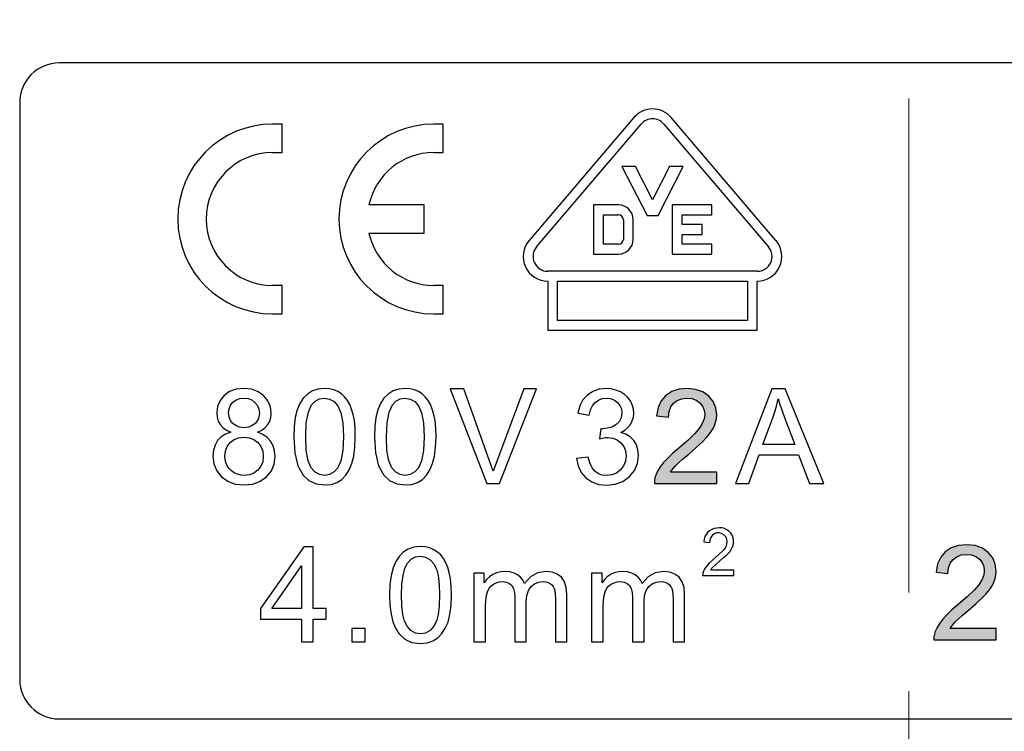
# Model space of a CAD drawing. Header units: inches. Extents: x 3728 to 5408, y -2494 to -825.
# Tile 7 of 11: x 5257 to 5282, y -2398 to -2380. Entities that reach past the tile are written whole.
import ezdxf

# ---------------------------------------------------------------- set-up
doc = ezdxf.new("R2010")
doc.units = ezdxf.units.IN
doc.header["$MEASUREMENT"] = 0
doc.linetypes.add('CENTER', pattern=[2, 1.25, -0.25, 0.25, -0.25])
doc.layers.get('0').update_dxf_attribs({"lineweight": 30})
doc.layers.add('center', color=1, linetype='CENTER', lineweight=9)
doc.layers.add('PLOT', color=1, linetype='Continuous')

msp = doc.modelspace()

# ---------------------------------------------------------------- hatches: boundary and pattern name
at = {"layer": 'PLOT'}
for points in [[(5274.77, -2390.866), (5274.881, -2390.751), (5274.963, -2390.65), (5275.028, -2390.553), (5275.076, -2390.459), (5275.109, -2390.366), (5275.128, -2390.272), (5275.135, -2390.177), (5275.112, -2389.999), (5275.045, -2389.841), (5274.934, -2389.704), (5274.784, -2389.598), (5274.603, -2389.534), (5274.39, -2389.513), (5274.178, -2389.533), (5273.997, -2389.592), (5273.846, -2389.69), (5273.731, -2389.826), (5273.653, -2389.997), (5273.613, -2390.205), (5273.915, -2390.235), (5273.93, -2390.096), (5273.973, -2389.979), (5274.044, -2389.884), (5274.138, -2389.813), (5274.251, -2389.77), (5274.383, -2389.756), (5274.508, -2389.769), (5274.617, -2389.809), (5274.708, -2389.876), (5274.778, -2389.962), (5274.819, -2390.06), (5274.833, -2390.17), (5274.818, -2390.283), (5274.772, -2390.401), (5274.696, -2390.523), (5274.577, -2390.662), (5274.401, -2390.831), (5274.013, -2391.163), (5273.887, -2391.281), (5273.785, -2391.391), (5273.705, -2391.496), (5273.64, -2391.602), (5273.592, -2391.709), (5273.572, -2391.775), (5273.56, -2391.843), (5273.558, -2391.913), (5275.138, -2391.913), (5275.138, -2391.631), (5273.966, -2391.631), (5274.001, -2391.578), (5274.042, -2391.525), (5274.09, -2391.472), (5274.161, -2391.404), (5274.274, -2391.303), (5274.428, -2391.171), (5274.619, -2391.006)], [(5281.955, -2394.705), (5282.038, -2394.605), (5282.103, -2394.508), (5282.15, -2394.414), (5282.183, -2394.321), (5282.203, -2394.227), (5282.209, -2394.132), (5282.187, -2393.954), (5282.12, -2393.796), (5282.008, -2393.659), (5281.859, -2393.553), (5281.677, -2393.489), (5281.464, -2393.468), (5281.252, -2393.488), (5281.071, -2393.547), (5280.921, -2393.645), (5280.805, -2393.781), (5280.727, -2393.952), (5280.688, -2394.16), (5280.989, -2394.19), (5281.004, -2394.051), (5281.047, -2393.934), (5281.118, -2393.838), (5281.213, -2393.768), (5281.325, -2393.725), (5281.457, -2393.711), (5281.583, -2393.724), (5281.691, -2393.764), (5281.783, -2393.831), (5281.852, -2393.917), (5281.894, -2394.015), (5281.908, -2394.125), (5281.892, -2394.238), (5281.847, -2394.356), (5281.771, -2394.478), (5281.651, -2394.617), (5281.476, -2394.786), (5281.088, -2395.118), (5280.962, -2395.236), (5280.86, -2395.346), (5280.779, -2395.451), (5280.715, -2395.557), (5280.667, -2395.664), (5280.646, -2395.73), (5280.635, -2395.798), (5280.633, -2395.868), (5282.212, -2395.868), (5282.212, -2395.586), (5281.04, -2395.586), (5281.076, -2395.533), (5281.117, -2395.48), (5281.164, -2395.427), (5281.235, -2395.359), (5281.348, -2395.258), (5281.503, -2395.126), (5281.694, -2394.961), (5281.845, -2394.82)]]:
    msp.add_hatch(color=256, dxfattribs=at).paths.add_polyline_path(points)

# ---------------------------------------------------------------- linework, layer by layer
at = {"color": 7, "linetype": 'Continuous'}
for p, q in [((5301.496, -2381.273), (5258.496, -2381.273)), ((5257.496, -2382.273), (5257.496, -2396.873)), ((5258.496, -2397.873), (5301.496, -2397.873))]:
    msp.add_line(p, q, dxfattribs=at)
for centre, start, end in [((5258.496, -2382.273), 90, 180), ((5258.496, -2396.873), 180, 270)]:
    msp.add_arc(centre, 1, start, end, dxfattribs=at)
at = {"layer": 'center', "ltscale": 10}
msp.add_line((5279.996, -2434.674), (5279.996, -2340.944), dxfattribs=at)
at = {"layer": 'PLOT'}
for p, q in [((5273.038, -2382.658), (5270.388, -2385.769)), ((5276.636, -2385.769), (5273.985, -2382.658)), ((5264.136, -2382.823), (5263.896, -2382.823)), ((5264.136, -2383.543), (5264.136, -2382.823)), ((5268.216, -2382.823), (5267.976, -2382.823)), ((5268.216, -2383.543), (5268.216, -2382.823)), ((5270.577, -2385.93), (5273.228, -2382.819)), ((5273.796, -2382.819), (5276.447, -2385.93)), ((5263.896, -2383.543), (5264.136, -2383.543)), ((5267.976, -2383.543), (5268.216, -2383.543)), ((5273.081, -2383.893), (5272.734, -2383.893)), ((5272.734, -2383.893), (5273.372, -2385.137)), ((5273.512, -2384.734), (5273.081, -2383.893)), ((5273.943, -2383.893), (5273.512, -2384.734)), ((5273.651, -2385.137), (5274.289, -2383.893)), ((5274.289, -2383.893), (5273.943, -2383.893)), ((5267.736, -2384.863), (5266.335, -2384.863)), ((5267.736, -2385.583), (5267.736, -2384.863)), ((5272.649, -2384.866), (5272.018, -2384.866)), ((5272.018, -2384.866), (5272.018, -2386.111)), ((5275.014, -2384.866), (5274.009, -2384.866)), ((5274.009, -2384.866), (5274.009, -2386.111)), ((5275.014, -2385.115), (5275.014, -2384.866)), ((5272.267, -2385.115), (5272.649, -2385.115)), ((5272.267, -2385.862), (5272.267, -2385.115)), ((5273.372, -2385.137), (5273.651, -2385.137)), ((5274.258, -2385.115), (5275.014, -2385.115)), ((5274.258, -2385.364), (5274.258, -2385.115)), ((5272.774, -2385.24), (5272.774, -2385.738)), ((5273.023, -2385.738), (5273.023, -2385.24)), ((5274.765, -2385.364), (5274.258, -2385.364)), ((5274.765, -2385.613), (5274.765, -2385.364)), ((5266.335, -2385.583), (5267.736, -2385.583)), ((5274.258, -2385.613), (5274.765, -2385.613)), ((5274.258, -2385.862), (5274.258, -2385.613)), ((5272.649, -2385.862), (5272.267, -2385.862)), ((5275.014, -2385.862), (5274.258, -2385.862)), ((5275.014, -2386.111), (5275.014, -2385.862)), ((5272.018, -2386.111), (5272.649, -2386.111)), ((5274.009, -2386.111), (5275.014, -2386.111)), ((5276.163, -2386.546), (5270.861, -2386.546)), ((5264.136, -2386.903), (5263.896, -2386.903)), ((5264.136, -2387.623), (5264.136, -2386.903)), ((5268.216, -2386.903), (5267.976, -2386.903)), ((5268.216, -2387.623), (5268.216, -2386.903)), ((5270.861, -2386.795), (5270.861, -2388.039)), ((5271.11, -2386.795), (5275.914, -2386.795)), ((5271.11, -2387.79), (5271.11, -2386.795)), ((5275.914, -2386.795), (5275.914, -2387.79)), ((5276.163, -2388.039), (5276.163, -2386.795)), ((5263.896, -2387.623), (5264.136, -2387.623)), ((5267.976, -2387.623), (5268.216, -2387.623)), ((5275.914, -2387.79), (5271.11, -2387.79)), ((5270.861, -2388.039), (5276.163, -2388.039)), ((5262.809, -2389.592), (5262.67, -2389.691)), ((5262.975, -2389.533), (5262.809, -2389.592)), ((5263.169, -2389.513), (5262.975, -2389.533)), ((5263.364, -2389.533), (5263.169, -2389.513)), ((5263.532, -2389.594), (5263.364, -2389.533)), ((5263.673, -2389.695), (5263.532, -2389.594)), ((5264.903, -2389.575), (5264.779, -2389.653)), ((5265.047, -2389.529), (5264.903, -2389.575)), ((5265.211, -2389.513), (5265.047, -2389.529)), ((5265.334, -2389.522), (5265.211, -2389.513)), ((5265.446, -2389.548), (5265.334, -2389.522)), ((5265.549, -2389.591), (5265.446, -2389.548)), ((5265.64, -2389.65), (5265.549, -2389.591)), ((5265.719, -2389.724), (5265.64, -2389.65)), ((5266.945, -2389.575), (5266.82, -2389.653)), ((5267.089, -2389.529), (5266.945, -2389.575)), ((5267.253, -2389.513), (5267.089, -2389.529)), ((5267.376, -2389.522), (5267.253, -2389.513)), ((5267.488, -2389.548), (5267.376, -2389.522)), ((5267.59, -2389.591), (5267.488, -2389.548)), ((5267.681, -2389.65), (5267.59, -2389.591)), ((5267.761, -2389.724), (5267.681, -2389.65)), ((5268.734, -2389.523), (5268.392, -2389.523)), ((5268.392, -2389.523), (5269.317, -2391.913)), ((5269.48, -2391.608), (5268.734, -2389.523)), ((5270.255, -2389.523), (5269.48, -2391.608)), ((5269.642, -2391.913), (5270.577, -2389.523)), ((5270.577, -2389.523), (5270.255, -2389.523)), ((5272, -2389.587), (5271.862, -2389.677)), ((5272.158, -2389.533), (5272, -2389.587)), ((5272.337, -2389.515), (5272.158, -2389.533)), ((5272.464, -2389.524), (5272.337, -2389.515)), ((5272.584, -2389.552), (5272.464, -2389.524)), ((5272.698, -2389.599), (5272.584, -2389.552)), ((5272.799, -2389.662), (5272.698, -2389.599)), ((5273.997, -2389.592), (5273.846, -2389.69)), ((5274.178, -2389.533), (5273.997, -2389.592)), ((5274.39, -2389.513), (5274.178, -2389.533)), ((5274.603, -2389.534), (5274.39, -2389.513)), ((5274.784, -2389.598), (5274.603, -2389.534)), ((5274.934, -2389.704), (5274.784, -2389.598)), ((5276.527, -2389.523), (5275.609, -2391.913)), ((5276.868, -2389.523), (5276.527, -2389.523)), ((5277.846, -2391.913), (5276.868, -2389.523)), ((5262.566, -2389.819), (5262.504, -2389.965)), ((5262.67, -2389.691), (5262.566, -2389.819)), ((5262.832, -2389.938), (5262.894, -2389.862)), ((5262.894, -2389.862), (5262.974, -2389.802)), ((5262.974, -2389.802), (5263.067, -2389.766)), ((5263.067, -2389.766), (5263.172, -2389.754)), ((5263.172, -2389.754), (5263.277, -2389.767)), ((5263.277, -2389.767), (5263.37, -2389.803)), ((5263.37, -2389.803), (5263.45, -2389.865)), ((5263.45, -2389.865), (5263.512, -2389.944)), ((5263.779, -2389.825), (5263.673, -2389.695)), ((5263.842, -2389.973), (5263.779, -2389.825)), ((5264.587, -2389.893), (5264.519, -2390.052)), ((5264.673, -2389.76), (5264.587, -2389.893)), ((5264.779, -2389.653), (5264.673, -2389.76)), ((5264.885, -2389.928), (5264.974, -2389.832)), ((5264.974, -2389.832), (5265.082, -2389.775)), ((5265.082, -2389.775), (5265.208, -2389.756)), ((5265.208, -2389.756), (5265.337, -2389.778)), ((5265.337, -2389.778), (5265.452, -2389.842)), ((5265.452, -2389.842), (5265.551, -2389.95)), ((5265.788, -2389.814), (5265.719, -2389.724)), ((5265.847, -2389.918), (5265.788, -2389.814)), ((5266.629, -2389.893), (5266.561, -2390.052)), ((5266.715, -2389.76), (5266.629, -2389.893)), ((5266.82, -2389.653), (5266.715, -2389.76)), ((5266.927, -2389.928), (5267.016, -2389.832)), ((5267.016, -2389.832), (5267.124, -2389.775)), ((5267.124, -2389.775), (5267.25, -2389.756)), ((5267.25, -2389.756), (5267.379, -2389.778)), ((5267.379, -2389.778), (5267.493, -2389.842)), ((5267.493, -2389.842), (5267.593, -2389.95)), ((5267.83, -2389.814), (5267.761, -2389.724)), ((5267.889, -2389.918), (5267.83, -2389.814)), ((5271.75, -2389.8), (5271.669, -2389.953)), ((5271.862, -2389.677), (5271.75, -2389.8)), ((5271.991, -2389.948), (5272.058, -2389.864)), ((5272.058, -2389.864), (5272.141, -2389.804)), ((5272.141, -2389.804), (5272.236, -2389.769)), ((5272.236, -2389.769), (5272.343, -2389.757)), ((5272.343, -2389.757), (5272.452, -2389.768)), ((5272.452, -2389.768), (5272.546, -2389.804)), ((5272.546, -2389.804), (5272.626, -2389.863)), ((5272.626, -2389.863), (5272.687, -2389.94)), ((5272.883, -2389.738), (5272.799, -2389.662)), ((5272.95, -2389.828), (5272.883, -2389.738)), ((5272.998, -2389.927), (5272.95, -2389.828)), ((5273.731, -2389.826), (5273.653, -2389.997)), ((5273.846, -2389.69), (5273.731, -2389.826)), ((5273.973, -2389.979), (5274.044, -2389.884)), ((5274.044, -2389.884), (5274.138, -2389.813)), ((5274.138, -2389.813), (5274.251, -2389.77)), ((5274.251, -2389.77), (5274.383, -2389.756)), ((5274.383, -2389.756), (5274.508, -2389.769)), ((5274.508, -2389.769), (5274.617, -2389.809)), ((5274.617, -2389.809), (5274.708, -2389.876)), ((5274.708, -2389.876), (5274.778, -2389.962)), ((5275.045, -2389.841), (5274.934, -2389.704)), ((5275.112, -2389.999), (5275.045, -2389.841)), ((5276.656, -2389.927), (5276.69, -2389.774)), ((5276.69, -2389.774), (5276.734, -2389.915)), ((5262.504, -2389.965), (5262.483, -2390.13)), ((5262.483, -2390.13), (5262.493, -2390.239)), ((5262.783, -2390.12), (5262.795, -2390.024)), ((5262.795, -2390.226), (5262.783, -2390.12)), ((5262.795, -2390.024), (5262.832, -2389.938)), ((5263.512, -2389.944), (5263.549, -2390.034)), ((5263.549, -2390.034), (5263.562, -2390.136)), ((5263.562, -2390.136), (5263.55, -2390.234)), ((5263.863, -2390.138), (5263.842, -2389.973)), ((5263.854, -2390.244), (5263.863, -2390.138)), ((5264.519, -2390.052), (5264.471, -2390.243)), ((5264.75, -2390.383), (5264.801, -2390.114)), ((5264.801, -2390.114), (5264.885, -2389.928)), ((5265.551, -2389.95), (5265.627, -2390.124)), ((5265.627, -2390.124), (5265.673, -2390.385)), ((5265.896, -2390.037), (5265.847, -2389.918)), ((5265.936, -2390.17), (5265.896, -2390.037)), ((5266.561, -2390.052), (5266.513, -2390.243)), ((5266.792, -2390.383), (5266.843, -2390.114)), ((5266.843, -2390.114), (5266.927, -2389.928)), ((5267.593, -2389.95), (5267.669, -2390.124)), ((5267.669, -2390.124), (5267.715, -2390.385)), ((5267.938, -2390.037), (5267.889, -2389.918)), ((5267.978, -2390.17), (5267.938, -2390.037)), ((5271.669, -2389.953), (5271.618, -2390.135)), ((5271.618, -2390.135), (5271.911, -2390.188)), ((5271.911, -2390.188), (5271.942, -2390.056)), ((5271.942, -2390.056), (5271.991, -2389.948)), ((5272.687, -2389.94), (5272.723, -2390.029)), ((5272.735, -2390.13), (5272.719, -2390.254)), ((5272.723, -2390.029), (5272.735, -2390.13)), ((5273.027, -2390.03), (5272.998, -2389.927)), ((5273.037, -2390.137), (5273.027, -2390.03)), ((5273.028, -2390.237), (5273.037, -2390.137)), ((5273.653, -2389.997), (5273.613, -2390.205)), ((5273.915, -2390.235), (5273.93, -2390.096)), ((5273.93, -2390.096), (5273.973, -2389.979)), ((5274.778, -2389.962), (5274.819, -2390.06)), ((5274.819, -2390.06), (5274.833, -2390.17)), ((5275.135, -2390.177), (5275.112, -2389.999)), ((5276.561, -2390.231), (5276.613, -2390.079)), ((5276.613, -2390.079), (5276.656, -2389.927)), ((5276.734, -2389.915), (5276.79, -2390.081)), ((5276.79, -2390.081), (5276.859, -2390.27)), ((5262.493, -2390.239), (5262.522, -2390.338)), ((5262.522, -2390.338), (5262.571, -2390.426)), ((5262.831, -2390.318), (5262.795, -2390.226)), ((5262.892, -2390.397), (5262.831, -2390.318)), ((5262.972, -2390.456), (5262.892, -2390.397)), ((5263.454, -2390.398), (5263.375, -2390.457)), ((5263.514, -2390.321), (5263.454, -2390.398)), ((5263.55, -2390.234), (5263.514, -2390.321)), ((5263.776, -2390.427), (5263.825, -2390.34)), ((5263.825, -2390.34), (5263.854, -2390.244)), ((5264.471, -2390.243), (5264.442, -2390.47)), ((5264.734, -2390.734), (5264.75, -2390.383)), ((5265.673, -2390.385), (5265.689, -2390.734)), ((5265.966, -2390.325), (5265.936, -2390.17)), ((5265.984, -2390.514), (5265.966, -2390.325)), ((5266.513, -2390.243), (5266.484, -2390.47)), ((5266.775, -2390.734), (5266.792, -2390.383)), ((5267.715, -2390.385), (5267.731, -2390.734)), ((5268.008, -2390.325), (5267.978, -2390.17)), ((5268.026, -2390.514), (5268.008, -2390.325)), ((5272.669, -2390.355), (5272.585, -2390.432)), ((5272.719, -2390.254), (5272.669, -2390.355)), ((5272.954, -2390.419), (5273, -2390.331)), ((5273, -2390.331), (5273.028, -2390.237)), ((5273.613, -2390.205), (5273.915, -2390.235)), ((5274.818, -2390.283), (5274.772, -2390.401)), ((5274.833, -2390.17), (5274.818, -2390.283)), ((5275.076, -2390.459), (5275.109, -2390.366)), ((5275.109, -2390.366), (5275.128, -2390.272)), ((5275.128, -2390.272), (5275.135, -2390.177)), ((5276.299, -2390.931), (5276.561, -2390.231)), ((5276.859, -2390.27), (5277.109, -2390.931)), ((5262.571, -2390.426), (5262.64, -2390.503)), ((5262.64, -2390.503), (5262.731, -2390.566)), ((5262.842, -2390.617), (5262.707, -2390.666)), ((5262.731, -2390.566), (5262.842, -2390.617)), ((5263.067, -2390.493), (5262.972, -2390.456)), ((5263.176, -2390.505), (5263.067, -2390.493)), ((5263.282, -2390.493), (5263.176, -2390.505)), ((5263.375, -2390.457), (5263.282, -2390.493)), ((5263.512, -2390.617), (5263.62, -2390.566)), ((5263.646, -2390.675), (5263.512, -2390.617)), ((5263.62, -2390.566), (5263.708, -2390.503)), ((5263.708, -2390.503), (5263.776, -2390.427)), ((5264.442, -2390.47), (5264.432, -2390.734)), ((5265.99, -2390.734), (5265.984, -2390.514)), ((5266.484, -2390.47), (5266.474, -2390.734)), ((5268.032, -2390.734), (5268.026, -2390.514)), ((5272.2, -2390.527), (5272.168, -2390.785)), ((5272.368, -2390.519), (5272.248, -2390.53)), ((5272.481, -2390.487), (5272.368, -2390.519)), ((5272.585, -2390.432), (5272.481, -2390.487)), ((5272.708, -2390.622), (5272.807, -2390.566)), ((5272.838, -2390.666), (5272.708, -2390.622)), ((5272.807, -2390.566), (5272.889, -2390.498)), ((5272.889, -2390.498), (5272.954, -2390.419)), ((5274.696, -2390.523), (5274.577, -2390.662)), ((5274.772, -2390.401), (5274.696, -2390.523)), ((5274.963, -2390.65), (5275.028, -2390.553)), ((5275.028, -2390.553), (5275.076, -2390.459)), ((5262.505, -2390.831), (5262.439, -2390.945)), ((5262.595, -2390.738), (5262.505, -2390.831)), ((5262.707, -2390.666), (5262.595, -2390.738)), ((5262.749, -2390.98), (5262.825, -2390.881)), ((5262.825, -2390.881), (5262.923, -2390.805)), ((5262.923, -2390.805), (5263.037, -2390.759)), ((5263.037, -2390.759), (5263.167, -2390.744)), ((5263.167, -2390.744), (5263.301, -2390.759)), ((5263.301, -2390.759), (5263.419, -2390.805)), ((5263.419, -2390.805), (5263.521, -2390.882)), ((5263.521, -2390.882), (5263.599, -2390.983)), ((5263.758, -2390.752), (5263.646, -2390.675)), ((5263.847, -2390.848), (5263.758, -2390.752)), ((5263.91, -2390.962), (5263.847, -2390.848)), ((5264.432, -2390.734), (5264.458, -2391.141)), ((5264.749, -2391.083), (5264.734, -2390.734)), ((5265.689, -2390.734), (5265.673, -2391.082)), ((5265.981, -2390.997), (5265.99, -2390.734)), ((5266.474, -2390.734), (5266.5, -2391.141)), ((5266.791, -2391.083), (5266.775, -2390.734)), ((5267.731, -2390.734), (5267.715, -2391.082)), ((5268.022, -2390.997), (5268.032, -2390.734)), ((5272.168, -2390.785), (5272.245, -2390.767)), ((5272.245, -2390.767), (5272.315, -2390.756)), ((5272.315, -2390.756), (5272.375, -2390.752)), ((5272.375, -2390.752), (5272.503, -2390.766)), ((5272.503, -2390.766), (5272.615, -2390.81)), ((5272.615, -2390.81), (5272.711, -2390.883)), ((5272.711, -2390.883), (5272.784, -2390.979)), ((5272.948, -2390.733), (5272.838, -2390.666)), ((5273.037, -2390.825), (5272.948, -2390.733)), ((5273.102, -2390.936), (5273.037, -2390.825)), ((5274.401, -2390.831), (5274.015, -2391.161)), ((5274.577, -2390.662), (5274.401, -2390.831)), ((5274.619, -2391.006), (5274.77, -2390.866)), ((5274.77, -2390.866), (5274.881, -2390.751)), ((5274.881, -2390.751), (5274.963, -2390.65)), ((5262.4, -2391.075), (5262.387, -2391.222)), ((5262.439, -2390.945), (5262.4, -2391.075)), ((5262.688, -2391.224), (5262.703, -2391.094)), ((5262.703, -2391.094), (5262.749, -2390.98)), ((5263.599, -2390.983), (5263.646, -2391.1)), ((5263.646, -2391.1), (5263.661, -2391.233)), ((5263.948, -2391.089), (5263.91, -2390.962)), ((5263.961, -2391.23), (5263.948, -2391.089)), ((5264.458, -2391.141), (5264.537, -2391.465)), ((5264.795, -2391.344), (5264.749, -2391.083)), ((5265.673, -2391.082), (5265.627, -2391.343)), ((5265.952, -2391.223), (5265.981, -2390.997)), ((5266.5, -2391.141), (5266.579, -2391.465)), ((5266.837, -2391.344), (5266.791, -2391.083)), ((5267.715, -2391.082), (5267.669, -2391.343)), ((5267.994, -2391.223), (5268.022, -2390.997)), ((5272.784, -2390.979), (5272.828, -2391.09)), ((5272.828, -2391.09), (5272.843, -2391.217)), ((5273.141, -2391.065), (5273.102, -2390.936)), ((5273.154, -2391.21), (5273.141, -2391.065)), ((5274.428, -2391.171), (5274.619, -2391.006)), ((5277.109, -2390.931), (5276.299, -2390.931)), ((5262.387, -2391.222), (5262.411, -2391.419)), ((5262.695, -2391.306), (5262.688, -2391.224)), ((5262.715, -2391.387), (5262.695, -2391.306)), ((5262.748, -2391.466), (5262.715, -2391.387)), ((5263.646, -2391.364), (5263.6, -2391.479)), ((5263.661, -2391.233), (5263.646, -2391.364)), ((5263.937, -2391.423), (5263.961, -2391.23)), ((5264.872, -2391.518), (5264.795, -2391.344)), ((5265.627, -2391.343), (5265.551, -2391.517)), ((5265.904, -2391.413), (5265.952, -2391.223)), ((5266.913, -2391.518), (5266.837, -2391.344)), ((5267.669, -2391.343), (5267.593, -2391.517)), ((5267.946, -2391.413), (5267.994, -2391.223)), ((5271.882, -2391.246), (5271.588, -2391.285)), ((5271.588, -2391.285), (5271.628, -2391.472)), ((5271.924, -2391.397), (5271.882, -2391.246)), ((5272.827, -2391.351), (5272.779, -2391.469)), ((5272.843, -2391.217), (5272.827, -2391.351)), ((5273.129, -2391.409), (5273.154, -2391.21)), ((5273.785, -2391.391), (5273.705, -2391.496)), ((5273.887, -2391.281), (5273.785, -2391.391)), ((5274.015, -2391.161), (5273.887, -2391.281)), ((5274.161, -2391.404), (5274.274, -2391.303)), ((5274.274, -2391.303), (5274.428, -2391.171)), ((5275.945, -2391.913), (5276.207, -2391.189)), ((5276.207, -2391.189), (5277.207, -2391.189)), ((5277.207, -2391.189), (5277.486, -2391.913)), ((5262.411, -2391.419), (5262.483, -2391.593)), ((5262.483, -2391.593), (5262.604, -2391.744)), ((5262.794, -2391.539), (5262.748, -2391.466)), ((5262.853, -2391.599), (5262.794, -2391.539)), ((5262.925, -2391.648), (5262.853, -2391.599)), ((5263.524, -2391.577), (5263.425, -2391.652)), ((5263.6, -2391.479), (5263.524, -2391.577)), ((5263.745, -2391.745), (5263.865, -2391.595)), ((5263.865, -2391.595), (5263.937, -2391.423)), ((5264.537, -2391.465), (5264.668, -2391.706)), ((5264.97, -2391.626), (5264.872, -2391.518)), ((5265.083, -2391.691), (5264.97, -2391.626)), ((5265.452, -2391.625), (5265.339, -2391.691)), ((5265.551, -2391.517), (5265.452, -2391.625)), ((5265.75, -2391.706), (5265.837, -2391.573)), ((5265.837, -2391.573), (5265.904, -2391.413)), ((5266.579, -2391.465), (5266.71, -2391.706)), ((5267.012, -2391.626), (5266.913, -2391.518)), ((5267.125, -2391.691), (5267.012, -2391.626)), ((5267.494, -2391.625), (5267.381, -2391.691)), ((5267.593, -2391.517), (5267.494, -2391.625)), ((5267.792, -2391.706), (5267.879, -2391.573)), ((5267.879, -2391.573), (5267.946, -2391.413)), ((5271.628, -2391.472), (5271.707, -2391.634)), ((5271.707, -2391.634), (5271.826, -2391.772)), ((5271.981, -2391.517), (5271.924, -2391.397)), ((5272.054, -2391.606), (5271.981, -2391.517)), ((5272.141, -2391.668), (5272.054, -2391.606)), ((5272.7, -2391.573), (5272.598, -2391.653)), ((5272.779, -2391.469), (5272.7, -2391.573)), ((5272.926, -2391.742), (5273.053, -2391.586)), ((5273.053, -2391.586), (5273.129, -2391.409)), ((5273.64, -2391.602), (5273.592, -2391.709)), ((5273.705, -2391.496), (5273.64, -2391.602)), ((5273.966, -2391.631), (5274.001, -2391.578)), ((5275.138, -2391.631), (5273.966, -2391.631)), ((5274.001, -2391.578), (5274.042, -2391.525)), ((5274.042, -2391.525), (5274.09, -2391.472)), ((5274.09, -2391.472), (5274.161, -2391.404)), ((5275.138, -2391.913), (5275.138, -2391.631)), ((5262.604, -2391.744), (5262.763, -2391.861)), ((5262.763, -2391.861), (5262.953, -2391.93)), ((5263.005, -2391.684), (5262.925, -2391.648)), ((5263.089, -2391.705), (5263.005, -2391.684)), ((5263.177, -2391.713), (5263.089, -2391.705)), ((5263.309, -2391.698), (5263.177, -2391.713)), ((5263.425, -2391.652), (5263.309, -2391.698)), ((5263.395, -2391.93), (5263.585, -2391.861)), ((5263.585, -2391.861), (5263.745, -2391.745)), ((5264.668, -2391.706), (5264.816, -2391.844)), ((5264.816, -2391.844), (5264.997, -2391.926)), ((5265.211, -2391.713), (5265.083, -2391.691)), ((5265.339, -2391.691), (5265.211, -2391.713)), ((5265.376, -2391.938), (5265.521, -2391.891)), ((5265.521, -2391.891), (5265.645, -2391.813)), ((5265.645, -2391.813), (5265.75, -2391.706)), ((5266.71, -2391.706), (5266.858, -2391.844)), ((5266.858, -2391.844), (5267.039, -2391.926)), ((5267.253, -2391.713), (5267.125, -2391.691)), ((5267.381, -2391.691), (5267.253, -2391.713)), ((5267.418, -2391.938), (5267.563, -2391.891)), ((5267.563, -2391.891), (5267.687, -2391.813)), ((5267.687, -2391.813), (5267.792, -2391.706)), ((5271.826, -2391.772), (5271.976, -2391.876)), ((5271.976, -2391.876), (5272.15, -2391.939)), ((5272.24, -2391.704), (5272.141, -2391.668)), ((5272.35, -2391.717), (5272.24, -2391.704)), ((5272.481, -2391.701), (5272.35, -2391.717)), ((5272.598, -2391.653), (5272.481, -2391.701)), ((5272.568, -2391.935), (5272.76, -2391.863)), ((5272.76, -2391.863), (5272.926, -2391.742)), ((5273.56, -2391.843), (5273.558, -2391.913)), ((5273.572, -2391.775), (5273.56, -2391.843)), ((5273.592, -2391.709), (5273.572, -2391.775)), ((5262.953, -2391.93), (5263.174, -2391.954)), ((5263.174, -2391.954), (5263.395, -2391.93)), ((5264.997, -2391.926), (5265.211, -2391.954)), ((5265.211, -2391.954), (5265.376, -2391.938)), ((5267.039, -2391.926), (5267.253, -2391.954)), ((5267.253, -2391.954), (5267.418, -2391.938)), ((5269.317, -2391.913), (5269.642, -2391.913)), ((5272.15, -2391.939), (5272.348, -2391.959)), ((5272.348, -2391.959), (5272.568, -2391.935)), ((5273.558, -2391.913), (5275.138, -2391.913)), ((5275.609, -2391.913), (5275.945, -2391.913)), ((5277.486, -2391.913), (5277.846, -2391.913)), ((5274.806, -2393.389), (5274.958, -2393.405)), ((5264.687, -2393.523), (5263.591, -2395.078)), ((5264.927, -2393.523), (5264.687, -2393.523)), ((5264.927, -2395.078), (5264.927, -2393.523)), ((5267.33, -2393.575), (5267.205, -2393.654)), ((5267.475, -2393.528), (5267.33, -2393.575)), ((5267.639, -2393.513), (5267.475, -2393.528)), ((5267.763, -2393.521), (5267.639, -2393.513)), ((5267.876, -2393.548), (5267.763, -2393.521)), ((5267.978, -2393.591), (5267.876, -2393.548)), ((5268.07, -2393.65), (5267.978, -2393.591)), ((5275.29, -2393.619), (5275.202, -2393.704)), ((5281.071, -2393.547), (5280.921, -2393.645)), ((5281.252, -2393.488), (5281.071, -2393.547)), ((5281.464, -2393.468), (5281.252, -2393.488)), ((5281.677, -2393.489), (5281.464, -2393.468)), ((5281.859, -2393.553), (5281.677, -2393.489)), ((5282.008, -2393.659), (5281.859, -2393.553)), ((5267.099, -2393.761), (5267.012, -2393.894)), ((5267.205, -2393.654), (5267.099, -2393.761)), ((5267.312, -2393.929), (5267.402, -2393.834)), ((5267.402, -2393.834), (5267.51, -2393.776)), ((5267.51, -2393.776), (5267.636, -2393.757)), ((5267.636, -2393.757), (5267.766, -2393.779)), ((5267.766, -2393.779), (5267.881, -2393.844)), ((5267.881, -2393.844), (5267.981, -2393.952)), ((5268.15, -2393.725), (5268.07, -2393.65)), ((5268.219, -2393.815), (5268.15, -2393.725)), ((5268.278, -2393.92), (5268.219, -2393.815)), ((5275.202, -2393.704), (5274.944, -2393.93)), ((5275.033, -2394.039), (5275.215, -2393.874)), ((5275.215, -2393.874), (5275.311, -2393.791)), ((5275.311, -2393.791), (5275.383, -2393.73)), ((5280.805, -2393.781), (5280.727, -2393.952)), ((5280.921, -2393.645), (5280.805, -2393.781)), ((5281.047, -2393.934), (5281.118, -2393.838)), ((5281.118, -2393.838), (5281.213, -2393.768)), ((5281.213, -2393.768), (5281.325, -2393.725)), ((5281.325, -2393.725), (5281.457, -2393.711)), ((5281.457, -2393.711), (5281.583, -2393.724)), ((5281.583, -2393.724), (5281.691, -2393.764)), ((5281.691, -2393.764), (5281.783, -2393.831)), ((5281.783, -2393.831), (5281.852, -2393.917)), ((5282.12, -2393.796), (5282.008, -2393.659)), ((5282.187, -2393.954), (5282.12, -2393.796)), ((5263.881, -2395.078), (5264.632, -2393.996)), ((5264.632, -2393.996), (5264.632, -2395.078)), ((5266.945, -2394.054), (5266.896, -2394.246)), ((5267.012, -2393.894), (5266.945, -2394.054)), ((5267.198, -2394.241), (5267.245, -2394.062)), ((5267.245, -2394.062), (5267.312, -2393.929)), ((5267.981, -2393.952), (5268.041, -2394.074)), ((5268.041, -2394.074), (5268.085, -2394.246)), ((5268.328, -2394.039), (5268.278, -2393.92)), ((5268.368, -2394.172), (5268.328, -2394.039)), ((5274.944, -2393.93), (5274.852, -2394.038)), ((5275.571, -2394.106), (5274.983, -2394.106)), ((5275.571, -2394.247), (5275.571, -2394.106)), ((5280.727, -2393.952), (5280.688, -2394.16)), ((5280.989, -2394.19), (5281.004, -2394.051)), ((5281.004, -2394.051), (5281.047, -2393.934)), ((5281.852, -2393.917), (5281.894, -2394.015)), ((5281.908, -2394.125), (5281.892, -2394.238)), ((5281.894, -2394.015), (5281.908, -2394.125)), ((5282.209, -2394.132), (5282.187, -2393.954)), ((5282.203, -2394.227), (5282.209, -2394.132)), ((5266.896, -2394.246), (5266.867, -2394.474)), ((5267.169, -2394.467), (5267.198, -2394.241)), ((5268.085, -2394.246), (5268.111, -2394.468)), ((5268.398, -2394.329), (5268.368, -2394.172)), ((5268.416, -2394.518), (5268.398, -2394.329)), ((5269.253, -2394.184), (5268.99, -2394.184)), ((5268.99, -2394.184), (5268.99, -2395.923)), ((5269.253, -2394.428), (5269.253, -2394.184)), ((5269.314, -2394.349), (5269.253, -2394.428)), ((5269.387, -2394.28), (5269.314, -2394.349)), ((5269.471, -2394.223), (5269.387, -2394.28)), ((5269.566, -2394.18), (5269.471, -2394.223)), ((5269.669, -2394.153), (5269.566, -2394.18)), ((5269.781, -2394.145), (5269.669, -2394.153)), ((5269.902, -2394.154), (5269.781, -2394.145)), ((5270.007, -2394.181), (5269.902, -2394.154)), ((5270.097, -2394.225), (5270.007, -2394.181)), ((5270.172, -2394.286), (5270.097, -2394.225)), ((5270.23, -2394.36), (5270.172, -2394.286)), ((5270.271, -2394.449), (5270.23, -2394.36)), ((5270.423, -2394.28), (5270.271, -2394.449)), ((5270.602, -2394.179), (5270.423, -2394.28)), ((5270.809, -2394.145), (5270.602, -2394.179)), ((5270.968, -2394.161), (5270.809, -2394.145)), ((5271.1, -2394.209), (5270.968, -2394.161)), ((5271.206, -2394.288), (5271.1, -2394.209)), ((5271.284, -2394.401), (5271.206, -2394.288)), ((5272.233, -2394.184), (5271.969, -2394.184)), ((5271.969, -2394.184), (5271.969, -2395.923)), ((5272.233, -2394.428), (5272.233, -2394.184)), ((5272.293, -2394.349), (5272.233, -2394.428)), ((5272.366, -2394.28), (5272.293, -2394.349)), ((5272.451, -2394.223), (5272.366, -2394.28)), ((5272.545, -2394.18), (5272.451, -2394.223)), ((5272.649, -2394.153), (5272.545, -2394.18)), ((5272.76, -2394.145), (5272.649, -2394.153)), ((5272.881, -2394.154), (5272.76, -2394.145)), ((5272.987, -2394.181), (5272.881, -2394.154)), ((5273.076, -2394.225), (5272.987, -2394.181)), ((5273.151, -2394.286), (5273.076, -2394.225)), ((5273.209, -2394.36), (5273.151, -2394.286)), ((5273.251, -2394.449), (5273.209, -2394.36)), ((5273.402, -2394.28), (5273.251, -2394.449)), ((5273.581, -2394.179), (5273.402, -2394.28)), ((5273.788, -2394.145), (5273.581, -2394.179)), ((5273.947, -2394.161), (5273.788, -2394.145)), ((5274.08, -2394.209), (5273.947, -2394.161)), ((5274.186, -2394.288), (5274.08, -2394.209)), ((5274.263, -2394.401), (5274.186, -2394.288)), ((5274.778, -2394.247), (5275.571, -2394.247)), ((5280.688, -2394.16), (5280.989, -2394.19)), ((5281.847, -2394.356), (5281.771, -2394.478)), ((5281.892, -2394.238), (5281.847, -2394.356)), ((5282.15, -2394.414), (5282.183, -2394.321)), ((5282.183, -2394.321), (5282.203, -2394.227)), ((5266.867, -2394.474), (5266.857, -2394.739)), ((5267.16, -2394.739), (5267.169, -2394.467)), ((5268.111, -2394.468), (5268.119, -2394.739)), ((5268.422, -2394.739), (5268.416, -2394.518)), ((5269.332, -2394.657), (5269.37, -2394.58)), ((5269.37, -2394.58), (5269.421, -2394.516)), ((5269.421, -2394.516), (5269.485, -2394.466)), ((5269.485, -2394.466), (5269.558, -2394.429)), ((5269.558, -2394.429), (5269.634, -2394.407)), ((5269.634, -2394.407), (5269.715, -2394.4)), ((5269.715, -2394.4), (5269.814, -2394.411)), ((5269.814, -2394.411), (5269.893, -2394.444)), ((5269.893, -2394.444), (5269.951, -2394.499)), ((5269.951, -2394.499), (5269.991, -2394.575)), ((5269.991, -2394.575), (5270.015, -2394.673)), ((5270.331, -2394.75), (5270.371, -2394.62)), ((5270.371, -2394.62), (5270.439, -2394.523)), ((5270.439, -2394.523), (5270.526, -2394.455)), ((5270.526, -2394.455), (5270.628, -2394.414)), ((5270.628, -2394.414), (5270.743, -2394.4)), ((5270.743, -2394.4), (5270.808, -2394.405)), ((5270.808, -2394.405), (5270.867, -2394.421)), ((5270.867, -2394.421), (5270.92, -2394.448)), ((5270.92, -2394.448), (5270.965, -2394.483)), ((5270.965, -2394.483), (5271, -2394.525)), ((5271, -2394.525), (5271.024, -2394.573)), ((5271.024, -2394.573), (5271.04, -2394.636)), ((5271.33, -2394.548), (5271.284, -2394.401)), ((5271.346, -2394.729), (5271.33, -2394.548)), ((5272.311, -2394.657), (5272.349, -2394.58)), ((5272.349, -2394.58), (5272.401, -2394.516)), ((5272.401, -2394.516), (5272.465, -2394.466)), ((5272.465, -2394.466), (5272.537, -2394.429)), ((5272.537, -2394.429), (5272.614, -2394.407)), ((5272.614, -2394.407), (5272.694, -2394.4)), ((5272.694, -2394.4), (5272.793, -2394.411)), ((5272.793, -2394.411), (5272.872, -2394.444)), ((5272.872, -2394.444), (5272.93, -2394.499)), ((5272.93, -2394.499), (5272.97, -2394.575)), ((5272.97, -2394.575), (5272.994, -2394.673)), ((5273.31, -2394.75), (5273.351, -2394.62)), ((5273.351, -2394.62), (5273.418, -2394.523)), ((5273.418, -2394.523), (5273.506, -2394.455)), ((5273.506, -2394.455), (5273.607, -2394.414)), ((5273.607, -2394.414), (5273.722, -2394.4)), ((5273.722, -2394.4), (5273.787, -2394.405)), ((5273.787, -2394.405), (5273.846, -2394.421)), ((5273.846, -2394.421), (5273.9, -2394.448)), ((5273.9, -2394.448), (5273.944, -2394.483)), ((5273.944, -2394.483), (5273.979, -2394.525)), ((5273.979, -2394.525), (5274.004, -2394.573)), ((5274.004, -2394.573), (5274.019, -2394.636)), ((5274.309, -2394.548), (5274.263, -2394.401)), ((5274.325, -2394.729), (5274.309, -2394.548)), ((5281.651, -2394.617), (5281.476, -2394.786)), ((5281.771, -2394.478), (5281.651, -2394.617)), ((5281.955, -2394.705), (5282.038, -2394.605)), ((5282.038, -2394.605), (5282.103, -2394.508)), ((5282.103, -2394.508), (5282.15, -2394.414)), ((5266.857, -2394.739), (5266.866, -2394.995)), ((5267.168, -2395.01), (5267.16, -2394.739)), ((5268.119, -2394.739), (5268.111, -2395.009)), ((5268.412, -2395.003), (5268.422, -2394.739)), ((5269.285, -2395.021), (5269.29, -2394.875)), ((5269.29, -2394.875), (5269.306, -2394.754)), ((5269.306, -2394.754), (5269.332, -2394.657)), ((5270.015, -2394.673), (5270.023, -2394.794)), ((5270.023, -2394.794), (5270.023, -2395.923)), ((5270.317, -2394.913), (5270.331, -2394.75)), ((5271.04, -2394.636), (5271.05, -2394.721)), ((5271.05, -2394.721), (5271.053, -2394.828)), ((5271.053, -2394.828), (5271.053, -2395.923)), ((5271.346, -2395.923), (5271.346, -2394.729)), ((5272.264, -2395.021), (5272.269, -2394.875)), ((5272.269, -2394.875), (5272.285, -2394.754)), ((5272.285, -2394.754), (5272.311, -2394.657)), ((5272.994, -2394.673), (5273.002, -2394.794)), ((5273.002, -2394.794), (5273.002, -2395.923)), ((5273.297, -2394.913), (5273.31, -2394.75)), ((5274.019, -2394.636), (5274.029, -2394.721)), ((5274.029, -2394.721), (5274.032, -2394.828)), ((5274.032, -2394.828), (5274.032, -2395.923)), ((5274.325, -2395.923), (5274.325, -2394.729)), ((5281.476, -2394.786), (5281.09, -2395.116)), ((5281.694, -2394.961), (5281.845, -2394.82)), ((5281.845, -2394.82), (5281.955, -2394.705)), ((5263.591, -2395.078), (5263.591, -2395.348)), ((5264.632, -2395.078), (5263.881, -2395.078)), ((5265.252, -2395.078), (5264.927, -2395.078)), ((5265.252, -2395.348), (5265.252, -2395.078)), ((5266.866, -2394.995), (5266.895, -2395.22)), ((5267.194, -2395.231), (5267.168, -2395.01)), ((5268.111, -2395.009), (5268.085, -2395.23)), ((5268.384, -2395.23), (5268.412, -2395.003)), ((5269.285, -2395.923), (5269.285, -2395.021)), ((5270.317, -2395.923), (5270.317, -2394.913)), ((5272.264, -2395.923), (5272.264, -2395.021)), ((5273.297, -2395.923), (5273.297, -2394.913)), ((5281.09, -2395.116), (5280.962, -2395.236)), ((5281.348, -2395.258), (5281.503, -2395.126)), ((5281.503, -2395.126), (5281.694, -2394.961)), ((5263.591, -2395.348), (5264.632, -2395.348)), ((5264.632, -2395.348), (5264.632, -2395.923)), ((5264.927, -2395.348), (5265.252, -2395.348)), ((5264.927, -2395.923), (5264.927, -2395.348)), ((5266.895, -2395.22), (5266.942, -2395.415)), ((5267.238, -2395.403), (5267.194, -2395.231)), ((5268.085, -2395.23), (5268.041, -2395.402)), ((5268.336, -2395.421), (5268.384, -2395.23)), ((5280.86, -2395.346), (5280.779, -2395.451)), ((5280.962, -2395.236), (5280.86, -2395.346)), ((5281.164, -2395.427), (5281.235, -2395.359)), ((5281.235, -2395.359), (5281.348, -2395.258)), ((5266.24, -2395.587), (5265.904, -2395.587)), ((5265.904, -2395.587), (5265.904, -2395.923)), ((5266.24, -2395.923), (5266.24, -2395.587)), ((5266.942, -2395.415), (5267.009, -2395.58)), ((5267.009, -2395.58), (5267.094, -2395.715)), ((5267.298, -2395.526), (5267.238, -2395.403)), ((5267.398, -2395.635), (5267.298, -2395.526)), ((5267.981, -2395.525), (5267.881, -2395.634)), ((5268.041, -2395.402), (5267.981, -2395.525)), ((5268.181, -2395.715), (5268.268, -2395.581)), ((5268.268, -2395.581), (5268.336, -2395.421)), ((5280.715, -2395.557), (5280.667, -2395.664)), ((5280.779, -2395.451), (5280.715, -2395.557)), ((5281.04, -2395.586), (5281.076, -2395.533)), ((5282.212, -2395.586), (5281.04, -2395.586)), ((5281.076, -2395.533), (5281.117, -2395.48)), ((5281.117, -2395.48), (5281.164, -2395.427)), ((5282.212, -2395.868), (5282.212, -2395.586)), ((5267.094, -2395.715), (5267.243, -2395.853)), ((5267.243, -2395.853), (5267.424, -2395.936)), ((5267.511, -2395.7), (5267.398, -2395.635)), ((5267.639, -2395.722), (5267.511, -2395.7)), ((5267.768, -2395.7), (5267.639, -2395.722)), ((5267.881, -2395.634), (5267.768, -2395.7)), ((5267.95, -2395.901), (5268.076, -2395.822)), ((5268.076, -2395.822), (5268.181, -2395.715)), ((5280.635, -2395.798), (5280.633, -2395.868)), ((5280.633, -2395.868), (5282.212, -2395.868)), ((5280.646, -2395.73), (5280.635, -2395.798)), ((5280.667, -2395.664), (5280.646, -2395.73)), ((5264.632, -2395.923), (5264.927, -2395.923)), ((5265.904, -2395.923), (5266.24, -2395.923)), ((5267.424, -2395.936), (5267.639, -2395.964)), ((5267.639, -2395.964), (5267.805, -2395.948)), ((5267.805, -2395.948), (5267.95, -2395.901)), ((5268.99, -2395.923), (5269.285, -2395.923)), ((5270.023, -2395.923), (5270.317, -2395.923)), ((5271.053, -2395.923), (5271.346, -2395.923)), ((5271.969, -2395.923), (5272.264, -2395.923)), ((5273.002, -2395.923), (5273.297, -2395.923)), ((5274.032, -2395.923), (5274.325, -2395.923))]:
    msp.add_line(p, q, dxfattribs=at)
for centre, radius, start, end in [((5273.512, -2383.061), 0.622, 40.431, 139.569), ((5263.896, -2385.223), 2.4, 90, 270), ((5267.976, -2385.223), 2.4, 90, 270), ((5273.512, -2383.061), 0.373, 40.431, 139.569), ((5263.896, -2385.223), 1.68, 90, 270), ((5267.976, -2385.223), 1.68, 90, 167.6264), ((5272.649, -2385.24), 0.373, 0, 90), ((5272.649, -2385.24), 0.124, 0, 90), ((5267.976, -2385.223), 1.68, 192.3736, 270), ((5270.861, -2386.173), 0.622, 139.569, 270), ((5272.649, -2385.738), 0.124, 270, 0), ((5272.649, -2385.738), 0.373, 270, 0), ((5276.163, -2386.173), 0.622, 270, 40.431), ((5270.861, -2386.173), 0.373, 139.569, 270), ((5276.163, -2386.173), 0.373, 270, 40.431), ((5272.234, -2390.382), 0.149, 256.8075, 275.1764), ((5275.163, -2393.401), 0.357, 94.3512, 178.1821), ((5275.212, -2393.396), 0.359, 16.9581, 102.3097), ((5275.179, -2393.386), 0.222, 344.8126, 184.7713), ((5275.097, -2393.364), 0.465, 307.9629, 8.9701), ((5275.145, -2393.417), 0.249, 305.4578, 353.539), ((5275.234, -2394.29), 0.457, 146.535, 174.6313), ((5275.34, -2394.322), 0.418, 137.2968, 148.7548)]:
    msp.add_arc(centre, radius, start, end, dxfattribs=at)

doc.saveas('drawing.dxf')
